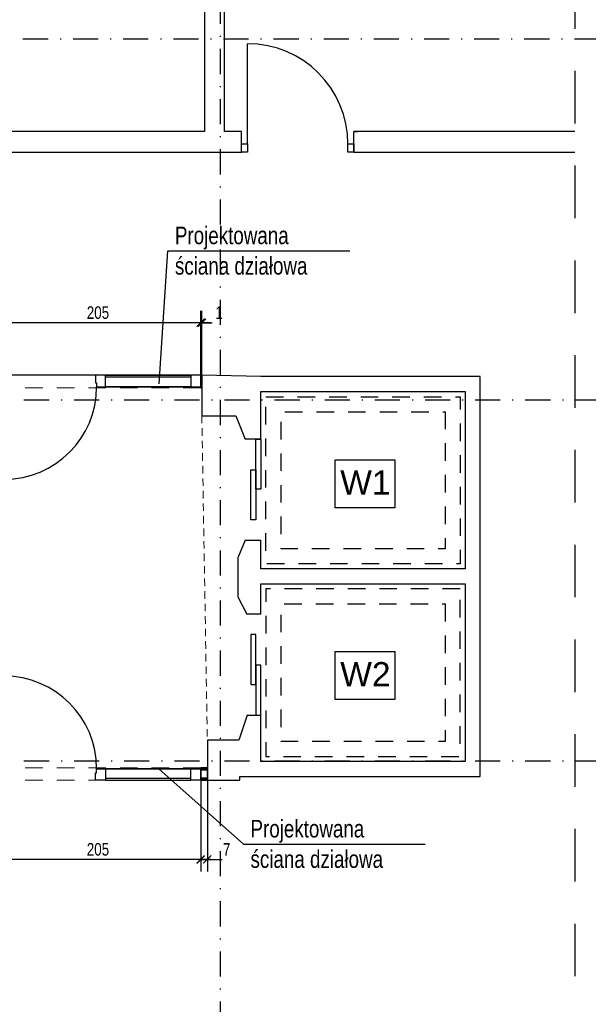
# Model space of a CAD drawing. Header units: metres. Extents: x -1557 to 3643, y -1033 to 1991.
# Tile 4 of 11: x 654 to 1221, y -10 to 972. Entities that reach past the tile are written whole.
import ezdxf

# ---------------------------------------------------------------- set-up
doc = ezdxf.new("R2010")
doc.units = ezdxf.units.M
doc.header["$LTSCALE"] = 50
doc.header["$MEASUREMENT"] = 0
for name, pattern in [('DO', [1, 0.5, -0.24, 0.02, -0.24]), ('DP', [0.63, 0.35, -0.28]), ('Przer. długie kreski', [0.25, 0.15, -0.1])]:
    doc.linetypes.add(name, pattern=pattern)
for name, color, linetype in [('A_konstrukcja_', 7, 'Continuous'), ('BS_lpd', 1, 'DP'), ('BS_wym', 1, 'Continuous'), ('BZ_odn', 1, 'Continuous'), ('BZ_osd', 1, 'DO'), ('BZ_txs', 2, 'Continuous'), ('k3_projektowane sciany', 2, 'Continuous'), ('k3_sciany istn', 1, 'DP')]:
    doc.layers.add(name, color=color, linetype=linetype)
doc.styles.add('BIKTS', font='bikromsw.shx', dxfattribs={"width": 0.8})
doc.styles.add('BIKWYM', font='bikromsw.shx', dxfattribs={"width": 0.8})
doc.styles.add('GENERATED_STYLE_1', font='arial.ttf')
doc.dimstyles.new('BS_KP_50', dxfattribs={"dimscale": 0.5, "dimtxt": 25, "dimasz": 16, "dimexe": 24, "dimexo": 0, "dimgap": 0, "dimtad": 0, "dimdec": 1, "dimrnd": 0.5, "dimzin": 9, "dimdsep": 46, "dimtxsty": 'BIKWYM', "dimblk": 'ARCHTICK', "dimblk1": 'ARCHTICK', "dimblk2": 'WYM-KP', "dimcen": 0, "dimdle": 20, "dimclrd": 256, "dimclre": 256, "dimclrt": 7, "dimadec": 0, "dimazin": 0, "dimtfac": 0.033333, "dimtdec": 1, "dimtmove": 0, "dimatfit": 3, "dimldrblk": 'ARCHTICK', "dimfxl": 1, "dimtvp": 0.8, "dimtfillclr": 256, "dimtolj": 1, "dimarcsym": 0})
doc.dimstyles.new('BZ_BGR_50', dxfattribs={"dimscale": 0.5, "dimtxt": 25, "dimasz": 1.666667, "dimexe": 0, "dimexo": 0, "dimgap": 0, "dimtad": 0, "dimdec": 1, "dimrnd": 0.5, "dimzin": 9, "dimdsep": 46, "dimtxsty": 'BIKWYM', "dimblk": 'NONE', "dimcen": 0, "dimse1": 1, "dimse2": 1, "dimclrd": 256, "dimclre": 256, "dimclrt": 7, "dimadec": 0, "dimazin": 0, "dimtfac": 0.033333, "dimtdec": 1, "dimtmove": 0, "dimatfit": 3, "dimldrblk": 'NONE', "dimfxl": 1, "dimtvp": 0.8, "dimtolj": 1, "dimarcsym": 0})
pattern_1 = [(45, (-17558.873, -3858.441), (-5.7024626, 5.7024626), []), (45, (-17553.171, -3858.441), (-5.7024626, 5.7024626), [4.0323, -2.0161])]

# ---------------------------------------------------------------- blocks, each defined once
blk = doc.blocks.new('_ArchTick')
at = {"color": 0, "linetype": 'ByBlock', "const_width": 0.15}
blk.add_lwpolyline([(-0.5, -0.5), (0.5, 0.5)], dxfattribs=at)
blk = doc.blocks.new('*D201')
at = {"layer": 'BS_wym', "lineweight": -2}
for p, q in [((834.34, 617.21), (834.34, 681.58)), ((835.44, 617.21), (835.44, 681.58)), ((834.34, 669.58), (826.34, 669.58)), ((834.34, 669.58), (835.44, 669.58)), ((835.44, 669.58), (845.82, 669.58))]:
    blk.add_line(p, q, dxfattribs=at)
at = {"layer": 'Defpoints', "color": 0}
for p in [(835.44, 669.58), (834.34, 617.21), (835.44, 617.21)]:
    blk.add_point(p, dxfattribs=at)
at = {"layer": 'BS_wym', "lineweight": -2, "xscale": 8, "yscale": 8, "zscale": 8}
blk.add_blockref('_ArchTick', (834.34, 669.58), dxfattribs=at)
at = {"layer": 'BS_wym', "lineweight": -2, "xscale": 8, "yscale": 8, "zscale": 8, "rotation": 180}
blk.add_blockref('_ArchTick', (835.44, 669.58), dxfattribs=at)
at = {"layer": 'BS_wym', "color": 7, "insert": (852.63, 679.58), "char_height": 12.5, "attachment_point": 5, "style": 'BIKWYM'}
blk.add_mtext('\\A1;1', dxfattribs=at)
blk = doc.blocks.new('WYM-KP')
blk.add_hatch(color=256).paths.add_polyline_path([(-3, 0, 1), (3, 0, 1)])
blk.add_circle((0, 0), 3)
blk = doc.blocks.new('*D202')
at = {"layer": 'BS_wym', "lineweight": -2}
for p, q in [((629.34, 637.31), (629.34, 681.58)), ((834.34, 617.21), (834.34, 681.58)), ((844.34, 669.58), (619.34, 669.58))]:
    blk.add_line(p, q, dxfattribs=at)
at = {"layer": 'Defpoints', "color": 0}
for p in [(629.34, 669.58), (629.34, 637.31), (834.34, 617.21)]:
    blk.add_point(p, dxfattribs=at)
at = {"layer": 'BS_wym', "lineweight": -2, "xscale": 8, "yscale": 8, "zscale": 8, "rotation": 180}
blk.add_blockref('_ArchTick', (629.34, 669.58), dxfattribs=at)
at = {"layer": 'BS_wym', "lineweight": -2, "xscale": 8, "yscale": 8, "zscale": 8}
blk.add_blockref('_ArchTick', (834.34, 669.58), dxfattribs=at)
at = {"layer": 'BS_wym', "color": 7, "insert": (731.84, 679.58), "char_height": 12.5, "attachment_point": 5, "style": 'BIKWYM'}
blk.add_mtext('\\A1;205', dxfattribs=at)
blk = doc.blocks.new('_None')
blk = doc.blocks.new('*D206')
at = {"layer": 'BS_wym', "lineweight": -2}
for p, q in [((834.34, 213.27), (834.34, 122.29)), ((629.34, 205.01), (629.34, 122.29)), ((844.34, 134.29), (619.34, 134.29))]:
    blk.add_line(p, q, dxfattribs=at)
at = {"layer": 'Defpoints', "color": 0}
for p in [(834.34, 213.27), (629.34, 205.01), (629.34, 134.29)]:
    blk.add_point(p, dxfattribs=at)
at = {"layer": 'BS_wym', "lineweight": -2, "xscale": 8, "yscale": 8, "zscale": 8, "rotation": 180}
blk.add_blockref('_ArchTick', (629.34, 134.29), dxfattribs=at)
at = {"layer": 'BS_wym', "lineweight": -2, "xscale": 8, "yscale": 8, "zscale": 8}
blk.add_blockref('_ArchTick', (834.34, 134.29), dxfattribs=at)
at = {"layer": 'BS_wym', "color": 7, "insert": (731.84, 144.29), "char_height": 12.5, "attachment_point": 5, "style": 'BIKWYM'}
blk.add_mtext('\\A1;205', dxfattribs=at)
blk = doc.blocks.new('*D207')
at = {"layer": 'BS_wym', "lineweight": -2}
for p, q in [((834.34, 213.27), (834.34, 122.29)), ((840.94, 213.27), (840.94, 122.29)), ((834.34, 134.29), (826.34, 134.29)), ((834.34, 134.29), (840.94, 134.29)), ((840.94, 134.29), (855.61, 134.29))]:
    blk.add_line(p, q, dxfattribs=at)
at = {"layer": 'Defpoints', "color": 0}
for p in [(834.34, 213.27), (840.94, 213.27), (840.94, 134.29)]:
    blk.add_point(p, dxfattribs=at)
at = {"layer": 'BS_wym', "lineweight": -2, "xscale": 8, "yscale": 8, "zscale": 8}
blk.add_blockref('_ArchTick', (834.34, 134.29), dxfattribs=at)
at = {"layer": 'BS_wym', "lineweight": -2, "xscale": 8, "yscale": 8, "zscale": 8, "rotation": 180}
blk.add_blockref('_ArchTick', (840.94, 134.29), dxfattribs=at)
at = {"layer": 'BS_wym', "color": 7, "insert": (860.27, 144.29), "char_height": 12.5, "attachment_point": 5, "style": 'BIKWYM'}
blk.add_mtext('\\A1;7', dxfattribs=at)

msp = doc.modelspace()

# ---------------------------------------------------------------- hatches: boundary and pattern name
at = {"layer": 'k3_projektowane sciany', "linetype": 'Continuous'}
h = msp.add_hatch(dxfattribs=at)
h.set_pattern_fill('FP_65', color=252, scale=100, style=0, pattern_type=2)
h.set_pattern_definition(pattern_1)
h.paths.add_polyline_path([(834.34, 615.96), (834.34, 614.71), (835.44, 614.71), (835.44, 615.96)])
h = msp.add_hatch(dxfattribs=at)
h.set_pattern_fill('FP_65', color=256, scale=100, style=0, pattern_type=2)
h.set_pattern_definition(pattern_1)
h.paths.add_polyline_path([(834.34, 605.96), (834.34, 605.71), (834.34, 604.71), (835.44, 604.71), (835.44, 605.96)])
h = msp.add_hatch(dxfattribs=at)
h.set_pattern_fill('FP_65', color=256, scale=100, style=0, pattern_type=2)
h.set_pattern_definition(pattern_1)
h.paths.add_polyline_path([(840.94, 225.77), (834.34, 225.77), (834.34, 224.77), (834.34, 224.52), (840.94, 224.52)])
h = msp.add_hatch(dxfattribs=at)
h.set_pattern_fill('FP_65', color=256, scale=100, style=0, pattern_type=2)
h.set_pattern_definition(pattern_1)
h.paths.add_polyline_path([(840.94, 224.52), (834.34, 224.52), (834.34, 223.27), (840.94, 223.27)])
h = msp.add_hatch(dxfattribs=at)
h.set_pattern_fill('FP_65', color=256, scale=100, style=0, pattern_type=2)
h.set_pattern_definition(pattern_1)
h.paths.add_polyline_path([(834.34, 215.77), (834.34, 214.52), (840.94, 214.52), (840.94, 215.77)])
h = msp.add_hatch(dxfattribs=at)
h.set_pattern_fill('FP_65', color=256, scale=100, style=0, pattern_type=2)
h.set_pattern_definition(pattern_1)
h.paths.add_polyline_path([(834.34, 214.52), (834.34, 213.27), (840.94, 213.27), (840.94, 214.52)])

# ---------------------------------------------------------------- linework, layer by layer
at = {"layer": 'A_konstrukcja_', "color": 1, "linetype": 'Przer. długie kreski', "lineweight": 13}
msp.add_line((835.44, 576.81), (840.94, 253.27), dxfattribs=at)
at = {"layer": 'BS_lpd', "ltscale": 3}
msp.add_lwpolyline([(1207.5, 1582.21), (1207.5, -337.14)], dxfattribs=at)
at = {"layer": 'BZ_osd'}
for p, q in [((854.1, -382.45), (854.1, 1629.4)), ((2432.07, 952.31), (-1311.46, 952.31)), ((2533.08, 592.31), (-1311.46, 592.31)), ((2533.08, 232.31), (-1311.46, 232.31))]:
    msp.add_line(p, q, dxfattribs=at)
at = {"layer": 'k3_projektowane sciany', "color": 252, "linetype": 'Continuous'}
for p, q in [((834.34, 617.21), (629.34, 617.21)), ((729.34, 617.21), (729.34, 609.71)), ((739.34, 617.21), (729.34, 617.21)), ((729.34, 609.71), (730.54, 609.71)), ((730.54, 609.71), (730.54, 605.71)), ((739.34, 605.71), (739.34, 617.21)), ((739.34, 617.21), (824.34, 617.21)), ((739.34, 605.71), (739.34, 617.21)), ((824.34, 615.41), (739.34, 615.41)), ((834.34, 617.21), (824.34, 617.21)), ((824.34, 617.21), (824.34, 605.71)), ((824.34, 617.21), (824.34, 605.71)), ((834.34, 617.21), (834.34, 615.96)), ((834.34, 605.71), (834.34, 617.21)), ((834.34, 617.21), (834.34, 615.96)), ((834.34, 615.96), (834.34, 614.71)), ((834.34, 615.96), (834.34, 614.71)), ((834.34, 614.71), (834.34, 607.21)), ((834.34, 614.71), (834.34, 607.21)), ((730.54, 605.71), (739.34, 605.71)), ((824.34, 605.71), (739.34, 605.71)), ((739.34, 605.71), (824.34, 605.71)), ((824.34, 605.71), (834.34, 605.71)), ((834.34, 607.21), (834.34, 605.96)), ((834.34, 607.21), (834.34, 605.96)), ((834.34, 605.96), (834.34, 605.71)), ((834.34, 605.96), (834.34, 605.71)), ((729.34, 213.27), (729.34, 220.77)), ((729.34, 220.77), (730.54, 220.77)), ((730.54, 220.77), (730.54, 224.77)), ((730.54, 224.77), (739.34, 224.77)), ((739.34, 224.77), (739.34, 213.27)), ((824.34, 224.77), (739.34, 224.77)), ((739.34, 224.77), (739.34, 213.27)), ((739.34, 224.77), (824.34, 224.77)), ((824.34, 213.27), (824.34, 224.77)), ((824.34, 224.77), (834.34, 224.77)), ((824.34, 213.27), (824.34, 224.77)), ((834.34, 224.52), (834.34, 224.77)), ((834.34, 224.77), (834.34, 213.27)), ((834.34, 224.52), (834.34, 224.77)), ((834.34, 223.27), (834.34, 224.52)), ((834.34, 223.27), (834.34, 224.52)), ((834.34, 215.77), (834.34, 223.27)), ((834.34, 215.77), (834.34, 223.27)), ((739.34, 213.27), (729.34, 213.27)), ((824.34, 215.07), (739.34, 215.07)), ((739.34, 213.27), (824.34, 213.27)), ((834.34, 213.27), (824.34, 213.27)), ((834.34, 214.52), (834.34, 215.77)), ((834.34, 214.52), (834.34, 215.77)), ((834.34, 213.27), (834.34, 214.52)), ((834.34, 213.27), (834.34, 214.52))]:
    msp.add_line(p, q, dxfattribs=at)
at = {"layer": 'k3_projektowane sciany', "linetype": 'Continuous'}
for p, q in [((835.44, 615.96), (834.34, 615.96)), ((835.44, 614.71), (834.34, 614.71)), ((834.34, 607.21), (835.44, 607.21)), ((834.34, 605.96), (835.44, 605.96)), ((834.34, 605.71), (834.34, 604.71)), ((834.34, 224.77), (834.34, 225.77)), ((840.94, 224.52), (834.34, 224.52)), ((840.94, 223.27), (834.34, 223.27)), ((834.34, 215.77), (840.94, 215.77)), ((834.34, 214.52), (840.94, 214.52))]:
    msp.add_line(p, q, dxfattribs=at)
at = {"layer": 'k3_projektowane sciany', "linetype": 'DP', "lineweight": 5}
for p, q in [((834.34, 604.71), (629.34, 604.71)), ((834.34, 225.77), (629.34, 225.77)), ((834.34, 213.27), (629.34, 213.27))]:
    msp.add_line(p, q, dxfattribs=at)
at = {"layer": 'k3_projektowane sciany', "linetype": 'Continuous', "flags": 128}
for points in [[(835.44, 617.21), (834.34, 617.21)], [(835.44, 617.21), (835.44, 615.96)], [(835.44, 615.96), (835.44, 614.71)], [(835.44, 614.71), (835.44, 607.21)], [(834.34, 604.71), (835.44, 604.71)], [(835.44, 607.21), (835.44, 605.96)], [(835.44, 605.96), (835.44, 604.71)], [(840.94, 225.77), (834.34, 225.77)], [(840.94, 224.52), (840.94, 225.77)], [(840.94, 223.27), (840.94, 224.52)], [(840.94, 215.77), (840.94, 223.27)], [(834.34, 213.27), (840.94, 213.27)], [(840.94, 214.52), (840.94, 215.77)], [(840.94, 213.27), (840.94, 214.52)]]:
    msp.add_lwpolyline(points, dxfattribs=at)
at = {"layer": 'k3_projektowane sciany', "color": 252, "linetype": 'Continuous'}
for centre, start, end in [((638.14, 605.71), 270, 0), ((638.14, 224.77), 0, 90)]:
    msp.add_arc(centre, 92.4, start, end, dxfattribs=at)
at = {"layer": 'k3_sciany istn', "linetype": 'Continuous'}
for p, q in [((881.1, 847.81), (881.1, 947.81)), ((875.1, 860.11), (871.4, 860.11)), ((875.1, 860.11), (871.4, 860.11)), ((875.1, 847.81), (875.1, 860.11)), ((875.1, 847.81), (875.1, 860.11)), ((987.1, 860.11), (990.8, 860.11)), ((987.1, 847.81), (987.1, 860.11)), ((987.1, 847.81), (987.1, 860.11)), ((987.1, 860.11), (990.8, 860.11)), ((875.1, 839.81), (875.1, 847.81)), ((875.1, 847.81), (881.1, 847.81)), ((875.1, 839.81), (875.1, 847.81)), ((875.1, 839.81), (875.1, 847.81)), ((881.1, 847.81), (881.1, 839.81)), ((981.1, 839.81), (981.1, 847.81)), ((981.1, 847.81), (987.1, 847.81)), ((987.1, 839.81), (987.1, 847.81)), ((987.1, 847.81), (987.1, 839.81)), ((987.1, 839.81), (987.1, 847.81)), ((881.1, 839.81), (875.1, 839.81)), ((987.1, 839.81), (981.1, 839.81)), ((894.44, 553.59), (878.54, 553.59)), ((878.74, 452.79), (894.44, 452.79)), ((894.44, 378.98), (880.25, 378.98)), ((880.65, 278.08), (894.44, 278.08))]:
    msp.add_line(p, q, dxfattribs=at)
at = {"layer": 'k3_sciany istn', "linetype": 'Continuous', "flags": 128}
for points in [[(838.1, 1489.91), (838.1, 860.11)], [(858.05, 860.11), (858.05, 1489.91)], [(838.1, 860.11), (349.24, 860.11)], [(875.1, 860.11), (858.05, 860.11)], [(1207.5, 860.11), (987.1, 860.11)], [(349.24, 839.81), (875.1, 839.81)], [(987.1, 839.81), (1207.5, 839.81)], [(894.44, 615.81), (835.44, 617.21)], [(835.44, 617.21), (835.44, 576.81)], [(1113.04, 615.81), (894.44, 615.81)], [(1113.04, 600.81), (1113.04, 615.81)], [(894.44, 600.81), (1098.04, 600.81)], [(894.44, 553.59), (894.44, 600.81)], [(1098.04, 600.81), (1098.04, 424.06)], [(1113.04, 216.99), (1113.04, 600.81)], [(835.44, 576.81), (869.44, 576.81)], [(869.44, 576.81), (878.54, 553.59)], [(878.74, 452.79), (871.34, 435.08)], [(894.44, 424.06), (894.44, 452.79)], [(871.34, 435.08), (871.34, 396.08)], [(1098.04, 424.06), (894.44, 424.06)], [(894.44, 378.98), (894.44, 409.06)], [(894.44, 409.06), (1098.04, 409.06)], [(1098.04, 409.06), (1098.04, 231.99)], [(871.34, 396.08), (880.25, 378.98)], [(880.65, 278.08), (872.32, 253.27)], [(894.44, 231.99), (894.44, 278.08)], [(872.32, 253.27), (840.94, 253.27)], [(840.94, 253.27), (840.94, 213.27)], [(1098.04, 231.99), (894.44, 231.99)], [(873.33, 213.27), (873.33, 216.99)], [(873.33, 216.99), (894.44, 216.99)], [(894.44, 216.99), (1113.04, 216.99)], [(840.94, 213.27), (873.33, 213.27)]]:
    msp.add_lwpolyline(points, dxfattribs=at)
at = {"layer": 'k3_sciany istn', "linetype": 'DP', "flags": 128}
for points in [[(899.44, 595.81), (1093.04, 595.81), (1093.04, 429.06), (899.44, 429.06)], [(1078.04, 580.81), (1078.04, 444.06), (914.44, 444.06), (914.44, 580.81)], [(1093.04, 404.06), (899.44, 404.06), (899.44, 236.99), (1093.04, 236.99)], [(1078.04, 389.06), (1078.04, 251.99), (914.44, 251.99), (914.44, 389.06)]]:
    msp.add_lwpolyline(points, close=True, dxfattribs=at)
at = {"layer": 'k3_sciany istn', "linetype": 'Continuous', "flags": 128}
for points in [[(889.44, 503.59), (889.44, 553.59), (894.44, 553.59), (894.44, 503.59)], [(968.45, 532.72), (1027.82, 532.72), (1027.82, 485.01), (968.45, 485.01)], [(884.44, 473), (884.44, 523), (889.44, 523), (889.44, 473)], [(884.44, 358.68), (884.44, 308.68), (889.44, 308.68), (889.44, 358.68)], [(968.45, 341.57), (1027.82, 341.57), (1027.82, 293.86), (968.45, 293.86)], [(889.44, 328.08), (889.44, 278.08), (894.44, 278.08), (894.44, 328.08)]]:
    msp.add_lwpolyline(points, close=True, dxfattribs=at)
at = {"layer": 'k3_sciany istn', "linetype": 'Continuous'}
msp.add_arc((881.1, 847.81), 100, 0, 90, dxfattribs=at)

# ---------------------------------------------------------------- texts
at = {"layer": 'BZ_txs', "style": 'BIKTS', "width": 0.8}
for s, p in [('Projektowana', (808.61, 747.9)), ('ściana działowa', (808.61, 717.54)), ('Projektowana', (884, 156.2)), ('ściana działowa', (884, 125.84))]:
    msp.add_text(s, height=17.5, dxfattribs=at).set_placement(p)
at = {"layer": 'k3_sciany istn', "linetype": 'Continuous', "char_height": 23.999, "attachment_point": 4, "style": 'GENERATED_STYLE_1'}
for s, insert in [('\\A1;{\\fArial|b0|i0|c238|p38;W1}', (973.45, 510.24)), ('\\A1;{\\fArial|b0|i0|c238|p38;W2}', (973.45, 319.09))]:
    msp.add_mtext(s, dxfattribs=dict(at, insert=insert))

# ---------------------------------------------------------------- dimensions: what is measured, and where the dimension line sits
at = {"layer": 'BS_wym'}
for base, p1, p2, picture, middle in [((629.34, 669.58), (834.34, 617.21), (629.34, 637.31), '*D202', (731.84, 679.58)), ((835.44, 669.58), (834.34, 617.21), (835.44, 617.21), '*D201', (852.63, 679.58)), ((629.34, 134.29), (834.34, 213.27), (629.34, 205.01), '*D206', (731.84, 144.29)), ((840.94, 134.29), (834.34, 213.27), (840.94, 213.27), '*D207', (860.27, 144.29))]:
    dim = msp.add_linear_dim(base=base, p1=p1, p2=p2, dimstyle='BS_KP_50', override={"dimdec": 0, "dimrnd": 1, "dimatfit": 1}, dxfattribs=at)
    dim.commit()
    dim.dimension.update_dxf_attribs({"geometry": picture, "text_midpoint": middle})

# ---------------------------------------------------------------- leaders
at = {"layer": 'BZ_odn'}
for points in [[(793.06, 608.48), (801.61, 741.17), (982.94, 741.17)], [(792.57, 224.77), (877, 149.47), (1058.34, 149.47)]]:
    msp.add_leader(points, dimstyle='BZ_BGR_50', dxfattribs=at)

doc.saveas('drawing.dxf')
